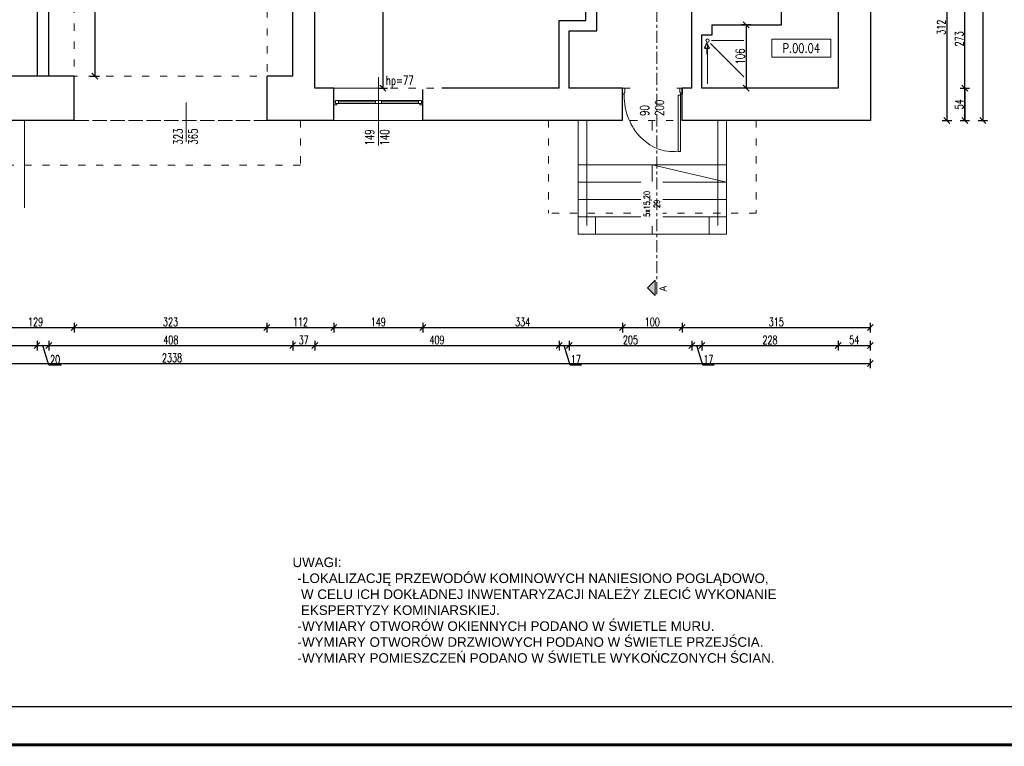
# Model space of a CAD drawing. Header units: inches. Extents: x 4551 to 8756, y -20806 to 359.
# Tile 21 of 35: x 5955 to 7603, y -6676 to -5461. Entities that reach past the tile are written whole.
import ezdxf

# ---------------------------------------------------------------- set-up
doc = ezdxf.new("R2010")
doc.units = ezdxf.units.IN
doc.header["$MEASUREMENT"] = 0
doc.linetypes.add('ACAD_ISO03W100', pattern=[30, 12, -18])
doc.linetypes.add('CENTER', pattern=[7, 4, -1, 1, -1])
doc.layers.add('0_RID_NIEDRUKOWALNA', color=7, linetype='ACAD_ISO03W100', lineweight=0, plot=False)
for name, color, linetype, lineweight in [('0_RID_STOLARKA', 7, 'Continuous', 5), ('0_RID_WIDOK', 252, 'Continuous', 5), ('0_RID_WYMIAR', 117, 'Continuous', 5), ('0_RID_WYP SANIT', 146, 'Continuous', 5), ('A-AREA-IDEN', 202, 'Continuous', 9), ('A_opisy-stolarka', 7, 'Continuous', 9), ('K-MUR', 1, 'Continuous', 30), ('K-WYMIARY', 150, 'Continuous', 5)]:
    doc.layers.add(name, color=color, linetype=linetype, lineweight=lineweight)
doc.styles.add('1 100 MAŁE', font='romans.shx', dxfattribs={"width": 0.8, "height": 16})
doc.styles.add('RomanS', font='romans.shx', dxfattribs={"width": 0.8})
doc.styles.get("Standard").update_dxf_attribs({"font": 'arial.ttf'})
doc.styles.add('standard_1', font='romans.shx', dxfattribs={"width": 0.7})
doc.dimstyles.new('ISO-100', dxfattribs={"dimtxt": 15, "dimasz": 10, "dimexe": 8, "dimexo": 0.425, "dimgap": 2.5, "dimtad": 1, "dimdec": 1, "dimrnd": 0.5, "dimtxsty": 'standard_1', "dimblk": 'OBLIQUE', "dimcen": 10, "dimadec": 0, "dimazin": 0, "dimtfac": 1, "dimtdec": 0, "dimtmove": 0, "dimatfit": 3, "dimldrblk": 'OBLIQUE', "dimfxl": 8, "dimfxlon": 1, "dimarcsym": 0})

# ---------------------------------------------------------------- blocks, each defined once
blk = doc.blocks.new('_Oblique')
at = {"color": 0, "linetype": 'ByBlock', "lineweight": -2}
blk.add_line((-0.5, -0.5), (0.5, 0.5), dxfattribs=at)
blk = doc.blocks.new('*D62')
at = {"layer": 'Defpoints', "color": 0}
for p in [(7199.7, -5469.2), (7171.3, -5575.2), (7199.7, -5575.2)]:
    blk.add_point(p, dxfattribs=at)
at = {"layer": 'K-WYMIARY', "color": 0, "lineweight": -2}
for p, q in [((7179.3, -5469.2), (7163.3, -5469.2)), ((7171.3, -5469.2), (7171.3, -5575.2)), ((7179.3, -5575.2), (7163.3, -5575.2))]:
    blk.add_line(p, q, dxfattribs=at)
at = {"layer": 'K-WYMIARY', "color": 0, "lineweight": -2, "xscale": 10, "yscale": 10, "zscale": 10}
for p, rotation in [((7171.3, -5469.2), 90), ((7171.3, -5575.2), 270)]:
    blk.add_blockref('_Oblique', p, dxfattribs=dict(at, rotation=rotation))
at = {"layer": 'K-WYMIARY', "color": 0, "insert": (7161.3, -5522.2), "char_height": 15, "attachment_point": 5, "rotation": 90, "style": 'standard_1'}
blk.add_mtext('106', dxfattribs=at)
blk = doc.blocks.new('*D180')
at = {"layer": 'Defpoints', "color": 0}
for p in [(5522.1, -5555.2), (5984.1, -5555.2), (5984.1, -6005.7)]:
    blk.add_point(p, dxfattribs=at)
at = {"layer": 'K-WYMIARY', "color": 0, "lineweight": -2}
for p, q in [((5522.1, -5997.7), (5522.1, -6013.7)), ((5984.1, -5997.7), (5984.1, -6013.7)), ((5522.1, -6005.7), (5984.1, -6005.7))]:
    blk.add_line(p, q, dxfattribs=at)
at = {"layer": 'K-WYMIARY', "color": 0, "lineweight": -2, "xscale": 10, "yscale": 10, "zscale": 10, "rotation": 180}
blk.add_blockref('_Oblique', (5522.1, -6005.7), dxfattribs=at)
at = {"layer": 'K-WYMIARY', "color": 0, "lineweight": -2, "xscale": 10, "yscale": 10, "zscale": 10}
blk.add_blockref('_Oblique', (5984.1, -6005.7), dxfattribs=at)
at = {"layer": 'K-WYMIARY', "color": 0, "insert": (5753.1, -5996.2), "char_height": 14, "attachment_point": 5, "style": 'standard_1'}
blk.add_mtext('462', dxfattribs=at)
blk = doc.blocks.new('*D181')
at = {"layer": 'Defpoints', "color": 0}
for p in [(6412.1, -5555.2), (6449.1, -5575.2), (6449.1, -6005.7)]:
    blk.add_point(p, dxfattribs=at)
at = {"layer": 'K-WYMIARY', "color": 0, "lineweight": -2}
for p, q in [((6412.1, -5997.7), (6412.1, -6013.7)), ((6449.1, -5997.7), (6449.1, -6013.7)), ((6412.1, -6005.7), (6449.1, -6005.7))]:
    blk.add_line(p, q, dxfattribs=at)
at = {"layer": 'K-WYMIARY', "color": 0, "lineweight": -2, "xscale": 10, "yscale": 10, "zscale": 10, "rotation": 180}
blk.add_blockref('_Oblique', (6412.1, -6005.7), dxfattribs=at)
at = {"layer": 'K-WYMIARY', "color": 0, "lineweight": -2, "xscale": 10, "yscale": 10, "zscale": 10}
blk.add_blockref('_Oblique', (6449.1, -6005.7), dxfattribs=at)
at = {"layer": 'K-WYMIARY', "color": 0, "insert": (6430.6, -5996.2), "char_height": 14, "attachment_point": 5, "style": 'standard_1'}
blk.add_mtext('37', dxfattribs=at)
blk = doc.blocks.new('*D182')
at = {"layer": 'Defpoints', "color": 0}
for p in [(6449.1, -5575.2), (6858.1, -5575.2), (6858.1, -6005.7)]:
    blk.add_point(p, dxfattribs=at)
at = {"layer": 'K-WYMIARY', "color": 0, "lineweight": -2}
for p, q in [((6449.1, -5997.7), (6449.1, -6013.7)), ((6858.1, -5997.7), (6858.1, -6013.7)), ((6449.1, -6005.7), (6858.1, -6005.7))]:
    blk.add_line(p, q, dxfattribs=at)
at = {"layer": 'K-WYMIARY', "color": 0, "lineweight": -2, "xscale": 10, "yscale": 10, "zscale": 10, "rotation": 180}
blk.add_blockref('_Oblique', (6449.1, -6005.7), dxfattribs=at)
at = {"layer": 'K-WYMIARY', "color": 0, "lineweight": -2, "xscale": 10, "yscale": 10, "zscale": 10}
blk.add_blockref('_Oblique', (6858.1, -6005.7), dxfattribs=at)
at = {"layer": 'K-WYMIARY', "color": 0, "insert": (6653.6, -5996.2), "char_height": 14, "attachment_point": 5, "style": 'standard_1'}
blk.add_mtext('409', dxfattribs=at)
blk = doc.blocks.new('*D183')
at = {"layer": 'Defpoints', "color": 0}
for p in [(7325.1, -5631.7), (7379.1, -5685.7), (7379.1, -6005.7)]:
    blk.add_point(p, dxfattribs=at)
at = {"layer": 'K-WYMIARY', "color": 0, "lineweight": -2}
for p, q in [((7325.1, -5997.7), (7325.1, -6013.7)), ((7379.1, -5997.7), (7379.1, -6013.7)), ((7325.1, -6005.7), (7379.1, -6005.7))]:
    blk.add_line(p, q, dxfattribs=at)
at = {"layer": 'K-WYMIARY', "color": 0, "lineweight": -2, "xscale": 10, "yscale": 10, "zscale": 10, "rotation": 180}
blk.add_blockref('_Oblique', (7325.1, -6005.7), dxfattribs=at)
at = {"layer": 'K-WYMIARY', "color": 0, "lineweight": -2, "xscale": 10, "yscale": 10, "zscale": 10}
blk.add_blockref('_Oblique', (7379.1, -6005.7), dxfattribs=at)
at = {"layer": 'K-WYMIARY', "color": 0, "insert": (7352.1, -5996.2), "char_height": 14, "attachment_point": 5, "style": 'standard_1'}
blk.add_mtext('54', dxfattribs=at)
blk = doc.blocks.new('*D184')
at = {"layer": 'Defpoints', "color": 0}
for p in [(5041.1, -5715.7), (7379.1, -5715.7), (7379.1, -6035.7)]:
    blk.add_point(p, dxfattribs=at)
at = {"layer": 'K-WYMIARY', "color": 0, "lineweight": -2}
for p, q in [((5041.1, -6027.7), (5041.1, -6043.7)), ((7379.1, -6027.7), (7379.1, -6043.7)), ((5041.1, -6035.7), (7379.1, -6035.7))]:
    blk.add_line(p, q, dxfattribs=at)
at = {"layer": 'K-WYMIARY', "color": 0, "lineweight": -2, "xscale": 10, "yscale": 10, "zscale": 10, "rotation": 180}
blk.add_blockref('_Oblique', (5041.1, -6035.7), dxfattribs=at)
at = {"layer": 'K-WYMIARY', "color": 0, "lineweight": -2, "xscale": 10, "yscale": 10, "zscale": 10}
blk.add_blockref('_Oblique', (7379.1, -6035.7), dxfattribs=at)
at = {"layer": 'K-WYMIARY', "color": 0, "insert": (6210.1, -6026.2), "char_height": 14, "attachment_point": 5, "style": 'standard_1'}
blk.add_mtext('2338', dxfattribs=at)
blk = doc.blocks.new('*D185')
at = {"layer": 'Defpoints', "color": 0}
for p in [(5984.1, -5555.2), (6004.1, -5555.2), (6004.1, -6005.7)]:
    blk.add_point(p, dxfattribs=at)
at = {"layer": 'K-WYMIARY', "color": 0, "lineweight": -2}
for p, q in [((5984.1, -5997.7), (5984.1, -6013.7)), ((6004.1, -5997.7), (6004.1, -6013.7)), ((5984.1, -6005.7), (6004.1, -6005.7)), ((6004, -6038.5), (5994.1, -6005.7)), ((6024.8, -6038.5), (6004, -6038.5))]:
    blk.add_line(p, q, dxfattribs=at)
at = {"layer": 'K-WYMIARY', "color": 0, "lineweight": -2, "xscale": 10, "yscale": 10, "zscale": 10, "rotation": 180}
blk.add_blockref('_Oblique', (5984.1, -6005.7), dxfattribs=at)
at = {"layer": 'K-WYMIARY', "color": 0, "lineweight": -2, "xscale": 10, "yscale": 10, "zscale": 10}
blk.add_blockref('_Oblique', (6004.1, -6005.7), dxfattribs=at)
at = {"layer": 'K-WYMIARY', "color": 0, "insert": (6014.4, -6029), "char_height": 14, "attachment_point": 5, "style": 'standard_1'}
blk.add_mtext('20', dxfattribs=at)
blk = doc.blocks.new('*D186')
at = {"layer": 'Defpoints', "color": 0}
for p in [(6004.1, -5555.2), (6412.1, -5555.2), (6412.1, -6005.7)]:
    blk.add_point(p, dxfattribs=at)
at = {"layer": 'K-WYMIARY', "color": 0, "lineweight": -2}
for p, q in [((6004.1, -5997.7), (6004.1, -6013.7)), ((6412.1, -5997.7), (6412.1, -6013.7)), ((6004.1, -6005.7), (6412.1, -6005.7))]:
    blk.add_line(p, q, dxfattribs=at)
at = {"layer": 'K-WYMIARY', "color": 0, "lineweight": -2, "xscale": 10, "yscale": 10, "zscale": 10, "rotation": 180}
blk.add_blockref('_Oblique', (6004.1, -6005.7), dxfattribs=at)
at = {"layer": 'K-WYMIARY', "color": 0, "lineweight": -2, "xscale": 10, "yscale": 10, "zscale": 10}
blk.add_blockref('_Oblique', (6412.1, -6005.7), dxfattribs=at)
at = {"layer": 'K-WYMIARY', "color": 0, "insert": (6208.1, -5996.2), "char_height": 14, "attachment_point": 5, "style": 'standard_1'}
blk.add_mtext('408', dxfattribs=at)
blk = doc.blocks.new('*D187')
at = {"layer": 'Defpoints', "color": 0}
for p in [(6858.1, -5575.2), (6875.1, -5575.2), (6875.1, -6005.7)]:
    blk.add_point(p, dxfattribs=at)
at = {"layer": 'K-WYMIARY', "color": 0, "lineweight": -2}
for p, q in [((6858.1, -5997.7), (6858.1, -6013.7)), ((6875.1, -5997.7), (6875.1, -6013.7)), ((6858.1, -6005.7), (6875.1, -6005.7)), ((6876.5, -6038.5), (6866.6, -6005.7)), ((6895.5, -6038.5), (6876.5, -6038.5))]:
    blk.add_line(p, q, dxfattribs=at)
at = {"layer": 'K-WYMIARY', "color": 0, "lineweight": -2, "xscale": 10, "yscale": 10, "zscale": 10, "rotation": 180}
blk.add_blockref('_Oblique', (6858.1, -6005.7), dxfattribs=at)
at = {"layer": 'K-WYMIARY', "color": 0, "lineweight": -2, "xscale": 10, "yscale": 10, "zscale": 10}
blk.add_blockref('_Oblique', (6875.1, -6005.7), dxfattribs=at)
at = {"layer": 'K-WYMIARY', "color": 0, "insert": (6886, -6029), "char_height": 14, "attachment_point": 5, "style": 'standard_1'}
blk.add_mtext('17', dxfattribs=at)
blk = doc.blocks.new('*D188')
at = {"layer": 'Defpoints', "color": 0}
for p in [(6875.1, -5575.2), (7080.1, -5575.2), (7080.1, -6005.7)]:
    blk.add_point(p, dxfattribs=at)
at = {"layer": 'K-WYMIARY', "color": 0, "lineweight": -2}
for p, q in [((6875.1, -5997.7), (6875.1, -6013.7)), ((7080.1, -5997.7), (7080.1, -6013.7)), ((6875.1, -6005.7), (7080.1, -6005.7))]:
    blk.add_line(p, q, dxfattribs=at)
at = {"layer": 'K-WYMIARY', "color": 0, "lineweight": -2, "xscale": 10, "yscale": 10, "zscale": 10, "rotation": 180}
blk.add_blockref('_Oblique', (6875.1, -6005.7), dxfattribs=at)
at = {"layer": 'K-WYMIARY', "color": 0, "lineweight": -2, "xscale": 10, "yscale": 10, "zscale": 10}
blk.add_blockref('_Oblique', (7080.1, -6005.7), dxfattribs=at)
at = {"layer": 'K-WYMIARY', "color": 0, "insert": (6977.6, -5996.2), "char_height": 14, "attachment_point": 5, "style": 'standard_1'}
blk.add_mtext('205', dxfattribs=at)
blk = doc.blocks.new('*D189')
at = {"layer": 'Defpoints', "color": 0}
for p in [(7080.1, -5575.2), (7097.1, -5575.2), (7097.1, -6005.7)]:
    blk.add_point(p, dxfattribs=at)
at = {"layer": 'K-WYMIARY', "color": 0, "lineweight": -2}
for p, q in [((7080.1, -5997.7), (7080.1, -6013.7)), ((7097.1, -5997.7), (7097.1, -6013.7)), ((7080.1, -6005.7), (7097.1, -6005.7)), ((7098.5, -6038.5), (7088.6, -6005.7)), ((7117.5, -6038.5), (7098.5, -6038.5))]:
    blk.add_line(p, q, dxfattribs=at)
at = {"layer": 'K-WYMIARY', "color": 0, "lineweight": -2, "xscale": 10, "yscale": 10, "zscale": 10, "rotation": 180}
blk.add_blockref('_Oblique', (7080.1, -6005.7), dxfattribs=at)
at = {"layer": 'K-WYMIARY', "color": 0, "lineweight": -2, "xscale": 10, "yscale": 10, "zscale": 10}
blk.add_blockref('_Oblique', (7097.1, -6005.7), dxfattribs=at)
at = {"layer": 'K-WYMIARY', "color": 0, "insert": (7108, -6029), "char_height": 14, "attachment_point": 5, "style": 'standard_1'}
blk.add_mtext('17', dxfattribs=at)
blk = doc.blocks.new('*D190')
at = {"layer": 'Defpoints', "color": 0}
for p in [(7097.1, -5575.2), (7325.1, -5575.2), (7325.1, -6005.7)]:
    blk.add_point(p, dxfattribs=at)
at = {"layer": 'K-WYMIARY', "color": 0, "lineweight": -2}
for p, q in [((7097.1, -5997.7), (7097.1, -6013.7)), ((7325.1, -5997.7), (7325.1, -6013.7)), ((7097.1, -6005.7), (7325.1, -6005.7))]:
    blk.add_line(p, q, dxfattribs=at)
at = {"layer": 'K-WYMIARY', "color": 0, "lineweight": -2, "xscale": 10, "yscale": 10, "zscale": 10, "rotation": 180}
blk.add_blockref('_Oblique', (7097.1, -6005.7), dxfattribs=at)
at = {"layer": 'K-WYMIARY', "color": 0, "lineweight": -2, "xscale": 10, "yscale": 10, "zscale": 10}
blk.add_blockref('_Oblique', (7325.1, -6005.7), dxfattribs=at)
at = {"layer": 'K-WYMIARY', "color": 0, "insert": (7211.1, -5996.2), "char_height": 14, "attachment_point": 5, "style": 'standard_1'}
blk.add_mtext('228', dxfattribs=at)
blk = doc.blocks.new('*D193')
at = {"layer": 'Defpoints', "color": 0}
for p in [(5917.1, -5591.4), (6046.1, -5598), (6046.1, -5975.7)]:
    blk.add_point(p, dxfattribs=at)
at = {"layer": 'K-WYMIARY', "color": 0, "lineweight": -2}
for p, q in [((5917.1, -5967.7), (5917.1, -5983.7)), ((5917.1, -5975.7), (6046.1, -5975.7)), ((6046.1, -5967.7), (6046.1, -5983.7))]:
    blk.add_line(p, q, dxfattribs=at)
at = {"layer": 'K-WYMIARY', "color": 0, "lineweight": -2, "xscale": 10, "yscale": 10, "zscale": 10, "rotation": 180}
blk.add_blockref('_Oblique', (5917.1, -5975.7), dxfattribs=at)
at = {"layer": 'K-WYMIARY', "color": 0, "lineweight": -2, "xscale": 10, "yscale": 10, "zscale": 10}
blk.add_blockref('_Oblique', (6046.1, -5975.7), dxfattribs=at)
at = {"layer": 'K-WYMIARY', "color": 0, "insert": (5981.6, -5966.2), "char_height": 14, "attachment_point": 5, "style": 'standard_1'}
blk.add_mtext('129', dxfattribs=at)
blk = doc.blocks.new('*D194')
at = {"layer": 'Defpoints', "color": 0}
for p in [(6046.1, -5598), (6369.1, -5601.3), (6369.1, -5975.7)]:
    blk.add_point(p, dxfattribs=at)
at = {"layer": 'K-WYMIARY', "color": 0, "lineweight": -2}
for p, q in [((6046.1, -5967.7), (6046.1, -5983.7)), ((6046.1, -5975.7), (6369.1, -5975.7)), ((6369.1, -5967.7), (6369.1, -5983.7))]:
    blk.add_line(p, q, dxfattribs=at)
at = {"layer": 'K-WYMIARY', "color": 0, "lineweight": -2, "xscale": 10, "yscale": 10, "zscale": 10, "rotation": 180}
blk.add_blockref('_Oblique', (6046.1, -5975.7), dxfattribs=at)
at = {"layer": 'K-WYMIARY', "color": 0, "lineweight": -2, "xscale": 10, "yscale": 10, "zscale": 10}
blk.add_blockref('_Oblique', (6369.1, -5975.7), dxfattribs=at)
at = {"layer": 'K-WYMIARY', "color": 0, "insert": (6207.6, -5966.2), "char_height": 14, "attachment_point": 5, "style": 'standard_1'}
blk.add_mtext('323', dxfattribs=at)
blk = doc.blocks.new('*D195')
at = {"layer": 'Defpoints', "color": 0}
for p in [(6369.1, -5601.3), (6481.1, -5629.2), (6481.1, -5975.7)]:
    blk.add_point(p, dxfattribs=at)
at = {"layer": 'K-WYMIARY', "color": 0, "lineweight": -2}
for p, q in [((6369.1, -5967.7), (6369.1, -5983.7)), ((6369.1, -5975.7), (6481.1, -5975.7)), ((6481.1, -5967.7), (6481.1, -5983.7))]:
    blk.add_line(p, q, dxfattribs=at)
at = {"layer": 'K-WYMIARY', "color": 0, "lineweight": -2, "xscale": 10, "yscale": 10, "zscale": 10, "rotation": 180}
blk.add_blockref('_Oblique', (6369.1, -5975.7), dxfattribs=at)
at = {"layer": 'K-WYMIARY', "color": 0, "lineweight": -2, "xscale": 10, "yscale": 10, "zscale": 10}
blk.add_blockref('_Oblique', (6481.1, -5975.7), dxfattribs=at)
at = {"layer": 'K-WYMIARY', "color": 0, "insert": (6425.1, -5966.2), "char_height": 14, "attachment_point": 5, "style": 'standard_1'}
blk.add_mtext('112', dxfattribs=at)
blk = doc.blocks.new('*D196')
at = {"layer": 'Defpoints', "color": 0}
for p in [(6481.1, -5629.2), (6630.1, -5629.2), (6630.1, -5975.7)]:
    blk.add_point(p, dxfattribs=at)
at = {"layer": 'K-WYMIARY', "color": 0, "lineweight": -2}
for p, q in [((6481.1, -5967.7), (6481.1, -5983.7)), ((6481.1, -5975.7), (6630.1, -5975.7)), ((6630.1, -5967.7), (6630.1, -5983.7))]:
    blk.add_line(p, q, dxfattribs=at)
at = {"layer": 'K-WYMIARY', "color": 0, "lineweight": -2, "xscale": 10, "yscale": 10, "zscale": 10, "rotation": 180}
blk.add_blockref('_Oblique', (6481.1, -5975.7), dxfattribs=at)
at = {"layer": 'K-WYMIARY', "color": 0, "lineweight": -2, "xscale": 10, "yscale": 10, "zscale": 10}
blk.add_blockref('_Oblique', (6630.1, -5975.7), dxfattribs=at)
at = {"layer": 'K-WYMIARY', "color": 0, "insert": (6555.6, -5966.2), "char_height": 14, "attachment_point": 5, "style": 'standard_1'}
blk.add_mtext('149', dxfattribs=at)
blk = doc.blocks.new('*D197')
at = {"layer": 'Defpoints', "color": 0}
for p in [(6630.1, -5629.2), (6964.1, -5629.2), (6964.1, -5975.7)]:
    blk.add_point(p, dxfattribs=at)
at = {"layer": 'K-WYMIARY', "color": 0, "lineweight": -2}
for p, q in [((6630.1, -5967.7), (6630.1, -5983.7)), ((6630.1, -5975.7), (6964.1, -5975.7)), ((6964.1, -5967.7), (6964.1, -5983.7))]:
    blk.add_line(p, q, dxfattribs=at)
at = {"layer": 'K-WYMIARY', "color": 0, "lineweight": -2, "xscale": 10, "yscale": 10, "zscale": 10, "rotation": 180}
blk.add_blockref('_Oblique', (6630.1, -5975.7), dxfattribs=at)
at = {"layer": 'K-WYMIARY', "color": 0, "lineweight": -2, "xscale": 10, "yscale": 10, "zscale": 10}
blk.add_blockref('_Oblique', (6964.1, -5975.7), dxfattribs=at)
at = {"layer": 'K-WYMIARY', "color": 0, "insert": (6797.1, -5966.2), "char_height": 14, "attachment_point": 5, "style": 'standard_1'}
blk.add_mtext('334', dxfattribs=at)
blk = doc.blocks.new('*D198')
at = {"layer": 'Defpoints', "color": 0}
for p in [(6964.1, -5629.2), (7064.1, -5629.2), (7064.1, -5975.7)]:
    blk.add_point(p, dxfattribs=at)
at = {"layer": 'K-WYMIARY', "color": 0, "lineweight": -2}
for p, q in [((6964.1, -5967.7), (6964.1, -5983.7)), ((6964.1, -5975.7), (7064.1, -5975.7)), ((7064.1, -5967.7), (7064.1, -5983.7))]:
    blk.add_line(p, q, dxfattribs=at)
at = {"layer": 'K-WYMIARY', "color": 0, "lineweight": -2, "xscale": 10, "yscale": 10, "zscale": 10, "rotation": 180}
blk.add_blockref('_Oblique', (6964.1, -5975.7), dxfattribs=at)
at = {"layer": 'K-WYMIARY', "color": 0, "lineweight": -2, "xscale": 10, "yscale": 10, "zscale": 10}
blk.add_blockref('_Oblique', (7064.1, -5975.7), dxfattribs=at)
at = {"layer": 'K-WYMIARY', "color": 0, "insert": (7014.1, -5966.2), "char_height": 14, "attachment_point": 5, "style": 'standard_1'}
blk.add_mtext('100', dxfattribs=at)
blk = doc.blocks.new('*D199')
at = {"layer": 'Defpoints', "color": 0}
for p in [(7064.1, -5629.2), (7379.1, -5629.2), (7379.1, -5975.7)]:
    blk.add_point(p, dxfattribs=at)
at = {"layer": 'K-WYMIARY', "color": 0, "lineweight": -2}
for p, q in [((7064.1, -5967.7), (7064.1, -5983.7)), ((7064.1, -5975.7), (7379.1, -5975.7)), ((7379.1, -5967.7), (7379.1, -5983.7))]:
    blk.add_line(p, q, dxfattribs=at)
at = {"layer": 'K-WYMIARY', "color": 0, "lineweight": -2, "xscale": 10, "yscale": 10, "zscale": 10, "rotation": 180}
blk.add_blockref('_Oblique', (7064.1, -5975.7), dxfattribs=at)
at = {"layer": 'K-WYMIARY', "color": 0, "lineweight": -2, "xscale": 10, "yscale": 10, "zscale": 10}
blk.add_blockref('_Oblique', (7379.1, -5975.7), dxfattribs=at)
at = {"layer": 'K-WYMIARY', "color": 0, "insert": (7221.6, -5966.2), "char_height": 14, "attachment_point": 5, "style": 'standard_1'}
blk.add_mtext('315', dxfattribs=at)
blk = doc.blocks.new('*D200')
at = {"layer": 'Defpoints', "color": 0}
for p in [(7163.4, -5575.2), (7217.4, -5629.2), (7537.4, -5629.2)]:
    blk.add_point(p, dxfattribs=at)
at = {"layer": 'K-WYMIARY', "color": 0, "lineweight": -2}
for p, q in [((7529.4, -5575.2), (7545.4, -5575.2)), ((7537.4, -5575.2), (7537.4, -5629.2)), ((7529.4, -5629.2), (7545.4, -5629.2))]:
    blk.add_line(p, q, dxfattribs=at)
at = {"layer": 'K-WYMIARY', "color": 0, "lineweight": -2, "xscale": 10, "yscale": 10, "zscale": 10}
for p, rotation in [((7537.4, -5575.2), 90), ((7537.4, -5629.2), 270)]:
    blk.add_blockref('_Oblique', p, dxfattribs=dict(at, rotation=rotation))
at = {"layer": 'K-WYMIARY', "color": 0, "insert": (7527.9, -5602.2), "char_height": 14, "attachment_point": 5, "rotation": 90, "style": 'standard_1'}
blk.add_mtext('54', dxfattribs=at)
blk = doc.blocks.new('*D201')
at = {"layer": 'Defpoints', "color": 0}
for p in [(7379.1, -4462.2), (7247.4, -5629.2), (7567.4, -5629.2)]:
    blk.add_point(p, dxfattribs=at)
at = {"layer": 'K-WYMIARY', "color": 0, "lineweight": -2}
for p, q in [((7559.4, -4462.2), (7575.4, -4462.2)), ((7567.4, -4462.2), (7567.4, -5629.2)), ((7559.4, -5629.2), (7575.4, -5629.2))]:
    blk.add_line(p, q, dxfattribs=at)
at = {"layer": 'K-WYMIARY', "color": 0, "lineweight": -2, "xscale": 10, "yscale": 10, "zscale": 10}
for p, rotation in [((7567.4, -4462.2), 90), ((7567.4, -5629.2), 270)]:
    blk.add_blockref('_Oblique', p, dxfattribs=dict(at, rotation=rotation))
at = {"layer": 'K-WYMIARY', "color": 0, "insert": (7557.9, -5045.7), "char_height": 14, "attachment_point": 5, "rotation": 90, "style": 'standard_1'}
blk.add_mtext('1167', dxfattribs=at)
blk = doc.blocks.new('*D202')
at = {"layer": 'Defpoints', "color": 0}
for p in [(7325.1, -5317.2), (7160.8, -5629.2), (7507.4, -5629.2)]:
    blk.add_point(p, dxfattribs=at)
at = {"layer": 'K-WYMIARY', "color": 0, "lineweight": -2}
for p, q in [((7499.4, -5317.2), (7515.4, -5317.2)), ((7507.4, -5317.2), (7507.4, -5629.2)), ((7499.4, -5629.2), (7515.4, -5629.2))]:
    blk.add_line(p, q, dxfattribs=at)
at = {"layer": 'K-WYMIARY', "color": 0, "lineweight": -2, "xscale": 10, "yscale": 10, "zscale": 10}
for p, rotation in [((7507.4, -5317.2), 90), ((7507.4, -5629.2), 270)]:
    blk.add_blockref('_Oblique', p, dxfattribs=dict(at, rotation=rotation))
at = {"layer": 'K-WYMIARY', "color": 0, "insert": (7497.9, -5473.2), "char_height": 14, "attachment_point": 5, "rotation": 90, "style": 'standard_1'}
blk.add_mtext('312', dxfattribs=at)
blk = doc.blocks.new('*D211')
at = {"layer": 'Defpoints', "color": 0}
for p in [(7325.1, -5356.2), (7537.4, -5356.2), (7217.4, -5629.2)]:
    blk.add_point(p, dxfattribs=at)
at = {"layer": 'K-WYMIARY', "color": 0, "lineweight": -2}
for p, q in [((7529.4, -5356.2), (7545.4, -5356.2)), ((7537.4, -5629.2), (7537.4, -5356.2)), ((7529.4, -5629.2), (7545.4, -5629.2))]:
    blk.add_line(p, q, dxfattribs=at)
at = {"layer": 'K-WYMIARY', "color": 0, "lineweight": -2, "xscale": 10, "yscale": 10, "zscale": 10}
for p, rotation in [((7537.4, -5356.2), 90), ((7537.4, -5629.2), 270)]:
    blk.add_blockref('_Oblique', p, dxfattribs=dict(at, rotation=rotation))
at = {"layer": 'K-WYMIARY', "color": 0, "insert": (7527.9, -5492.7), "char_height": 14, "attachment_point": 5, "rotation": 90, "style": 'standard_1'}
blk.add_mtext('273', dxfattribs=at)
blk = doc.blocks.new('*D304')
at = {"layer": 'Defpoints', "color": 0}
for p in [(6025.1, -5068.2), (6046.1, -5555.2), (6081, -5555.2)]:
    blk.add_point(p, dxfattribs=at)
at = {"layer": 'K-WYMIARY', "color": 0, "lineweight": -2}
for p, q in [((6073, -5068.2), (6089, -5068.2)), ((6081, -5068.2), (6081, -5555.2)), ((6073, -5555.2), (6089, -5555.2))]:
    blk.add_line(p, q, dxfattribs=at)
at = {"layer": 'K-WYMIARY', "color": 0, "lineweight": -2, "xscale": 10, "yscale": 10, "zscale": 10}
for p, rotation in [((6081, -5068.2), 90), ((6081, -5555.2), 270)]:
    blk.add_blockref('_Oblique', p, dxfattribs=dict(at, rotation=rotation))
at = {"layer": 'K-WYMIARY', "color": 0, "insert": (6071, -5311.7), "char_height": 15, "attachment_point": 5, "rotation": 90, "style": 'standard_1'}
blk.add_mtext('487', dxfattribs=at)
blk = doc.blocks.new('*D309')
at = {"layer": 'Defpoints', "color": 0}
for p in [(6476.1, -5223.2), (6449.1, -5575.2), (6563, -5575.2)]:
    blk.add_point(p, dxfattribs=at)
at = {"layer": 'K-WYMIARY', "color": 0, "lineweight": -2}
for p, q in [((6555, -5223.2), (6571, -5223.2)), ((6563, -5223.2), (6563, -5575.2)), ((6555, -5575.2), (6571, -5575.2))]:
    blk.add_line(p, q, dxfattribs=at)
at = {"layer": 'K-WYMIARY', "color": 0, "lineweight": -2, "xscale": 10, "yscale": 10, "zscale": 10}
for p, rotation in [((6563, -5223.2), 90), ((6563, -5575.2), 270)]:
    blk.add_blockref('_Oblique', p, dxfattribs=dict(at, rotation=rotation))
at = {"layer": 'K-WYMIARY', "color": 0, "insert": (6553, -5399.2), "char_height": 15, "attachment_point": 5, "rotation": 90, "style": 'standard_1'}
blk.add_mtext('352', dxfattribs=at)

msp = doc.modelspace()

# ---------------------------------------------------------------- hatches: boundary and pattern name
at = {"layer": '0_RID_WYMIAR'}
h = msp.add_hatch(color=3, dxfattribs=at)
h.dxf.hatch_style = 1
h.paths.add_polyline_path([(7005.82, -5909.04), (7018.78, -5922), (7018.78, -5896.08)])

# ---------------------------------------------------------------- linework, layer by layer
at = {"layer": '0_RID_NIEDRUKOWALNA'}
for points in [[(5522.13, -5555.17), (5984.13, -5555.17), (5984.13, -5068.17), (5962.13, -5068.17), (5962.13, -5016.17), (5983.13, -5016.17), (5983.13, -4821.17), (6412.13, -4821.17), (6412.13, -4520.17), (5969.13, -4520.17), (5969.13, -4530.17), (5907.13, -4530.17), (5907.13, -4520.17), (5590.13, -4520.17), (5590.13, -4530.17), (5560.13, -4530.17), (5560.13, -5068.17), (5522.13, -5068.17), (5522.13, -5555.17)], [(6875.13, -5575.17), (7080.13, -5575.17), (7080.13, -5223.17), (6921.13, -5223.17), (6921.13, -5479.17), (6875.13, -5479.17), (6875.13, -5575.17)], [(7230.13, -5310.17), (7110.13, -5310.17), (7110.13, -5296.17), (7097.13, -5296.17), (7097.13, -5223.17), (7325.13, -5223.17), (7325.13, -5335.17), (7310.13, -5335.17), (7310.13, -5356.17), (7325.13, -5356.17), (7325.13, -5575.17), (7097.13, -5575.17), (7097.13, -5486.17), (7114.13, -5486.17), (7114.13, -5469.17), (7230.13, -5469.17), (7230.13, -5310.17)]]:
    msp.add_lwpolyline(points, dxfattribs=at)
msp.add_lwpolyline([(6004.13, -4834.17), (6412.13, -4834.17), (6412.13, -5555.17), (6004.13, -5555.17)], close=True, dxfattribs=at)
at = {"layer": '0_RID_STOLARKA'}
for p, q in [((7014.13, -5551.83), (7014.13, -5645.81)), ((6481.13, -5598.17), (6483.63, -5598.17)), ((6481.13, -5603.17), (6481.13, -5598.17)), ((6486.13, -5603.17), (6481.13, -5603.17)), ((6483.63, -5595.67), (6488.63, -5595.67)), ((6483.63, -5600.67), (6483.63, -5595.67)), ((6483.63, -5598.17), (6483.63, -5600.67)), ((6483.63, -5600.67), (6486.13, -5600.67)), ((6488.63, -5600.67), (6483.63, -5600.67)), ((6486.13, -5600.67), (6486.13, -5603.17)), ((6488.63, -5595.67), (6622.63, -5595.67)), ((6488.63, -5595.67), (6622.63, -5595.67)), ((6488.63, -5595.67), (6488.63, -5600.67)), ((6488.63, -5598.17), (6550.63, -5598.17)), ((6488.63, -5600.67), (6622.63, -5600.67)), ((6555.63, -5595.67), (6550.63, -5595.67)), ((6550.63, -5595.67), (6550.63, -5600.67)), ((6550.63, -5600.67), (6555.63, -5600.67)), ((6555.63, -5600.67), (6553.13, -5600.67)), ((6560.63, -5595.67), (6555.63, -5595.67)), ((6555.63, -5595.67), (6555.63, -5600.67)), ((6555.63, -5600.67), (6555.63, -5595.67)), ((6555.63, -5600.67), (6560.63, -5600.67)), ((6560.63, -5600.67), (6558.13, -5600.67)), ((6560.63, -5600.67), (6560.63, -5595.67)), ((6560.63, -5598.17), (6622.63, -5598.17)), ((6627.63, -5595.67), (6622.63, -5595.67)), ((6622.63, -5595.67), (6622.63, -5600.67)), ((6622.63, -5600.67), (6627.63, -5600.67)), ((6627.63, -5600.67), (6625.13, -5600.67)), ((6625.13, -5600.67), (6625.13, -5603.17)), ((6625.13, -5603.17), (6630.13, -5603.17)), ((6627.63, -5600.67), (6627.63, -5595.67)), ((6630.13, -5598.17), (6627.63, -5598.17)), ((6627.63, -5598.17), (6627.63, -5600.67)), ((6630.13, -5603.17), (6630.13, -5598.17))]:
    msp.add_line(p, q, dxfattribs=at)
at = {"layer": '0_RID_STOLARKA', "color": 7}
for p, q in [((6964.13, -5575.17), (6968.13, -5575.17)), ((6964.13, -5585.17), (6964.13, -5575.17)), ((6966.93, -5585.17), (6964.13, -5585.17)), ((6968.13, -5582.67), (6966.93, -5582.67)), ((6966.93, -5582.67), (6966.93, -5586.67)), ((6968.13, -5575.17), (6968.13, -5582.67)), ((7057.33, -5681.07), (7057.33, -5586.67)), ((7057.33, -5586.67), (7061.33, -5586.67)), ((7060.13, -5582.67), (7060.13, -5575.17)), ((7060.13, -5575.17), (7064.13, -5575.17)), ((7061.33, -5582.67), (7060.13, -5582.67)), ((7061.33, -5586.67), (7061.33, -5582.67)), ((7064.13, -5585.17), (7061.33, -5585.17)), ((7061.33, -5586.67), (7061.33, -5681.07)), ((7064.13, -5575.17), (7064.13, -5585.17)), ((7064.13, -5585.17), (7064.13, -5575.17)), ((7064.13, -5585.17), (7064.13, -5576.67)), ((7061.33, -5681.07), (7057.33, -5681.07))]:
    msp.add_line(p, q, dxfattribs=at)
at = {"layer": '0_RID_STOLARKA', "color": 7, "extrusion": (0, 0, -1)}
msp.add_ellipse((7049.33, -5586.67), major_axis=(0, -94.74), ratio=0.8697637, start_param=6.1380597, end_param=7.8539817, dxfattribs=at)
at = {"layer": '0_RID_WIDOK'}
for p, q in [((5963.13, -5629.17), (5963.13, -5775.29)), ((6890.13, -5629.17), (6890.13, -5819.17)), ((6904.63, -5804.67), (6904.63, -5629.17)), ((7123.63, -5804.67), (7123.63, -5629.17)), ((7138.13, -5629.17), (7138.13, -5819.17)), ((6919.13, -5790.17), (6919.13, -5819.17)), ((7109.13, -5790.17), (7109.13, -5819.17))]:
    msp.add_line(p, q, dxfattribs=at)
at = {"layer": '0_RID_WIDOK', "linetype": 'ACAD_ISO03W100'}
for p, q in [((6425.13, -5629.17), (6425.13, -5704.17)), ((6840.13, -5629.17), (6840.13, -5784.17)), ((7188.13, -5629.17), (7188.13, -5784.17))]:
    msp.add_line(p, q, dxfattribs=at)
at = {"layer": '0_RID_WIDOK', "color": 6, "lineweight": 30}
msp.add_lwpolyline([(7105.63, -5508.16), (7109.63, -5508.16), (7105.63, -5499.28), (7101.63, -5508.16), (7105.63, -5508.16), (7105.63, -5518.55)], dxfattribs=at)
at = {"layer": '0_RID_WIDOK', "linetype": 'ACAD_ISO03W100'}
for points in [[(6425.13, -5704.17), (5090.63, -5704.17)], [(7188.13, -5784.17), (6840.13, -5784.17)]]:
    msp.add_lwpolyline(points, dxfattribs=at)
at = {"layer": '0_RID_WIDOK'}
for points in [[(7138.13, -5703.17), (6890.13, -5703.17)], [(7014.13, -5819.17), (7014.13, -5703.17), (7138.13, -5732.17)], [(7138.13, -5732.17), (6890.13, -5732.17)], [(7138.13, -5761.17), (6890.13, -5761.17)], [(7138.13, -5790.17), (6890.13, -5790.17)], [(7138.13, -5819.17), (6890.13, -5819.17)]]:
    msp.add_lwpolyline(points, dxfattribs=at)
at = {"layer": '0_RID_WYMIAR', "color": 3}
for p, q in [((7018.78, -5896.08), (7005.82, -5909.04)), ((7018.78, -5896.08), (7018.78, -5922)), ((7018.78, -5922), (7005.82, -5909.04))]:
    msp.add_line(p, q, dxfattribs=at)
at = {"layer": '0_RID_WYP SANIT'}
for p, q in [((7106.56, -5567.7), (7106.56, -5502.26)), ((7167.31, -5556.26), (7111.33, -5500.28)), ((7113.31, -5495.51), (7167.31, -5495.51))]:
    msp.add_line(p, q, dxfattribs=at)
at = {"layer": '0_RID_WYP SANIT', "color": 7}
msp.add_lwpolyline([(7054.11, -5591.01), (7054.11, -5591.01)], close=True, dxfattribs=at)
at = {"layer": '0_RID_WYP SANIT'}
msp.add_circle((7106.68, -5495.51), 2.7, dxfattribs=at)
at = {"layer": 'A_opisy-stolarka'}
msp.add_line((6555.63, -5556.54), (6555.63, -5671.01), dxfattribs=at)
at = {"layer": 'K-MUR'}
for p, q in [((5984.13, -5068.17), (5984.13, -5555.17)), ((6004.13, -5555.17), (6004.13, -5068.17)), ((6412.13, -5555.17), (6412.13, -5165.17)), ((6903.13, -5462.17), (6903.13, -5223.17)), ((6921.13, -5479.17), (6921.13, -5223.17)), ((7080.13, -5575.17), (7080.13, -5223.17)), ((6449.13, -5575.17), (6449.13, -5348.17)), ((7230.13, -5469.17), (7230.13, -5428.17)), ((7114.13, -5486.17), (7114.13, -5469.17)), ((7114.13, -5469.17), (7230.13, -5469.17)), ((7097.13, -5575.17), (7097.13, -5486.17)), ((7097.13, -5575.17), (7097.13, -5486.17)), ((7097.13, -5486.17), (7114.13, -5486.17)), ((6046.13, -5629.17), (6046.13, -5555.17)), ((6369.13, -5629.17), (6369.13, -5555.17)), ((6481.13, -5629.17), (6481.13, -5575.17)), ((6630.13, -5629.17), (6630.13, -5575.17)), ((6964.13, -5629.17), (6964.13, -5575.17)), ((7064.13, -5629.17), (7064.13, -5575.17))]:
    msp.add_line(p, q, dxfattribs=at)
at = {"layer": 'K-MUR', "color": 7}
msp.add_line((7064.13, -5575.17), (7064.13, -5585.17), dxfattribs=at)
at = {"layer": 'K-MUR'}
for points in [[(7379.13, -5317.17), (7379.13, -5600.17), (7379.13, -5629.17), (7064.13, -5629.17)], [(7325.13, -5356.17), (7325.13, -5575.17), (7097.13, -5575.17)], [(6858.13, -5575.17), (6858.13, -5462.17), (6903.13, -5462.17)], [(6875.13, -5575.17), (6875.13, -5479.17), (6921.13, -5479.17)], [(6046.13, -5555.17), (5917.13, -5555.17)], [(6412.13, -5555.17), (6369.13, -5555.17)], [(6481.13, -5575.17), (6449.13, -5575.17)], [(6858.13, -5575.17), (6630.13, -5575.17)], [(6964.13, -5575.17), (6875.13, -5575.17)], [(7080.13, -5575.17), (7064.13, -5575.17)], [(6046.13, -5629.17), (5917.13, -5629.17)], [(6481.13, -5629.17), (6369.13, -5629.17)], [(6964.13, -5629.17), (6630.13, -5629.17)]]:
    msp.add_lwpolyline(points, dxfattribs=at)
at = {"layer": 'K-MUR', "color": 7, "lineweight": 9}
msp.add_lwpolyline([(6481.13, -5629.17), (6630.13, -5629.17), (6630.13, -5575.17), (6481.13, -5575.17)], close=True, dxfattribs=at)

# ---------------------------------------------------------------- texts
at = {"transparency": 33554687, "insert": (6411.82, -6360.23), "char_height": 16, "attachment_point": 1}
msp.add_mtext_dynamic_manual_height_columns('UWAGI:\\P\\pxi-0.5,l1,t1,2;-^ILOKALIZACJĘ PRZEWODÓW KOMINOWYCH NANIESIONO POGLĄDOWO, \\P W CELU ICH DOKŁADNEJ INWENTARYZACJI NALEŻY ZLECIĆ WYKONANIE \\P EKSPERTYZY KOMINIARSKIEJ. \\P-^IWYMIARY OTWORÓW OKIENNYCH PODANO W ŚWIETLE MURU.\\P{\\fArial|b0|i0|c0|p34;-^IWYMIARY OTWORÓW DRZWIOWYCH PODANO W ŚWIETLE PRZEJŚCIA.}\\P-^IWYMIARY POMIESZCZEŃ PODANO W ŚWIETLE WYKOŃCZONYCH ŚCIAN.', width=968.2943, gutter_width=11.31, heights=[1609.96], dxfattribs=at)
at = {"layer": '0_RID_WYMIAR', "color": 3, "insert": (7037.92, -5915), "char_height": 12, "width": 66.6832, "attachment_point": 7, "rotation": 90, "style": 'standard_1'}
msp.add_mtext('{\\W1;A}', dxfattribs=at)
at = {"layer": 'A-AREA-IDEN', "lineweight": 18, "insert": (7263.47, -5508.24), "char_height": 15.12, "width": 83.9119, "attachment_point": 5, "line_spacing_factor": 0.964689, "style": 'RomanS', "bg_fill": 16}
msp.add_mtext('P.00.04', dxfattribs=at)
at = {"layer": 'A_opisy-stolarka', "insert": (6533.42, -5644.11), "char_height": 15, "width": 86.1308, "attachment_point": 3, "rotation": 90, "style": 'standard_1'}
msp.add_mtext('{\\Fromans.shx|c1;149\\P140}', dxfattribs=at)

# ---------------------------------------------------------------- dimensions: what is measured, and where the dimension line sits
at = {"layer": 'K-WYMIARY'}
for base, p1, p2, angle, override, picture, middle in [((7567.38, -5629.17), (7379.13, -4462.17), (7247.36, -5629.17), 270, {"dimtxt": 14, "dimblk": 'Oblique', "dimtmove": 1}, '*D201', (7557.88, -5045.67)), ((6081, -5555.17), (6025.13, -5068.17), (6046.13, -5555.17), 270, {"dimtmove": 1}, '*D304', (6071, -5311.67)), ((7507.38, -5629.17), (7325.13, -5317.17), (7160.81, -5629.17), 270, {"dimtxt": 14, "dimtmove": 1}, '*D202', (7497.88, -5473.17)), ((7537.38, -5356.17), (7217.36, -5629.17), (7325.13, -5356.17), 270, {"dimtxt": 14, "dimtmove": 1}, '*D211', (7527.88, -5492.67)), ((7171.32, -5575.17), (7199.69, -5469.17), (7199.69, -5575.17), 90, {"dimblk": 'Oblique', "dimtmove": 1}, '*D62', (7161.32, -5522.17)), ((7537.38, -5629.17), (7163.36, -5575.17), (7217.36, -5629.17), 270, {"dimtxt": 14, "dimtmove": 1}, '*D200', (7527.88, -5602.17))]:
    dim = msp.add_linear_dim(base=base, p1=p1, p2=p2, angle=angle, dimstyle='ISO-100', override=override, dxfattribs=at)
    dim.commit()
    dim.dimension.update_dxf_attribs({"geometry": picture, "text_midpoint": middle})
for base, p1, p2, override, picture, middle in [((5984.13, -6005.74), (5522.13, -5555.17), (5984.13, -5555.17), {"dimtxt": 14, "dimtmove": 1}, '*D180', (5753.13, -5996.24)), ((6004.13, -6005.74), (5984.13, -5555.17), (6004.13, -5555.17), {"dimtxt": 14, "dimtmove": 1}, '*D185', (6006.46, -6028.99)), ((6449.13, -6005.74), (6412.13, -5555.17), (6449.13, -5575.17), {"dimtxt": 14, "dimtmove": 1}, '*D181', (6430.63, -5996.24)), ((6875.13, -6005.74), (6858.13, -5575.17), (6875.13, -5575.17), {"dimtxt": 14, "dimtmove": 1}, '*D187', (6878.96, -6028.99)), ((7080.13, -6005.74), (6875.13, -5575.17), (7080.13, -5575.17), {"dimtxt": 14, "dimtmove": 1}, '*D188', (6977.63, -5996.24)), ((7097.13, -6005.74), (7080.13, -5575.17), (7097.13, -5575.17), {"dimtxt": 14, "dimtmove": 1}, '*D189', (7100.96, -6028.99)), ((7325.13, -6005.74), (7097.13, -5575.17), (7325.13, -5575.17), {"dimtxt": 14, "dimtmove": 1}, '*D190', (7211.13, -5996.24)), ((6046.13, -5975.74), (5917.13, -5591.4), (6046.13, -5598.02), {"dimtxt": 14, "dimtmove": 1}, '*D193', (5981.63, -5966.24)), ((6481.13, -5975.74), (6369.13, -5601.33), (6481.13, -5629.17), {"dimtxt": 14, "dimtmove": 1}, '*D195', (6425.13, -5966.24)), ((6630.13, -5975.74), (6481.13, -5629.17), (6630.13, -5629.17), {"dimtxt": 14, "dimtmove": 1}, '*D196', (6555.63, -5966.24)), ((6964.13, -5975.74), (6630.13, -5629.17), (6964.13, -5629.17), {"dimtxt": 14, "dimtmove": 1}, '*D197', (6797.13, -5966.24)), ((7064.13, -5975.74), (6964.13, -5629.17), (7064.13, -5629.17), {"dimtxt": 14, "dimtmove": 1}, '*D198', (7014.13, -5966.24)), ((7379.13, -5975.74), (7064.13, -5629.17), (7379.13, -5629.17), {"dimtxt": 14, "dimtmove": 1}, '*D199', (7221.63, -5966.24)), ((7379.13, -6005.74), (7325.13, -5631.72), (7379.13, -5685.72), {"dimtxt": 14, "dimtmove": 1}, '*D183', (7352.13, -5996.24)), ((7379.13, -6035.74), (5041.13, -5715.72), (7379.13, -5715.72), {"dimtxt": 14, "dimblk": 'Oblique', "dimtmove": 1}, '*D184', (6210.13, -6026.24))]:
    dim = msp.add_linear_dim(base=base, p1=p1, p2=p2, dimstyle='ISO-100', override=override, dxfattribs=at)
    dim.commit()
    dim.dimension.update_dxf_attribs({"geometry": picture, "text_midpoint": middle})

# ---------------------------------------------------------------- next in the draw order: texts
at = {"layer": 'A_opisy-stolarka', "insert": (6568.05, -5554.65), "char_height": 15, "width": 86.1308, "attachment_point": 1, "style": 'standard_1', "bg_fill": 2}
msp.add_mtext('\\pxsm0.8;{\\Fromans.shx|c1;hp=77}', dxfattribs=at)
at = {"layer": 'A_opisy-stolarka', "insert": (6212.77, -5618.73), "char_height": 15, "attachment_point": 3, "rotation": 90, "style": 'standard_1', "bg_fill": 2}
msp.add_mtext_dynamic_manual_height_columns('\\pxqc;323\\P365', width=75, gutter_width=12.5, heights=[-40], dxfattribs=at)

# ---------------------------------------------------------------- next in the draw order: linework, layer by layer
at = {"color": 2, "transparency": 33554687, "const_width": 5}
msp.add_lwpolyline([(4553.95, -6673.45), (8753.95, -6673.45), (8753.95, -3703.45), (4553.95, -3703.45)], close=True, dxfattribs=at)
at = {"transparency": 33554559}
msp.add_lwpolyline([(4617.95, -6609.45), (8689.95, -6609.45), (8689.95, -3767.45), (4617.95, -3767.45)], close=True, dxfattribs=at)
at = {"layer": '0_RID_NIEDRUKOWALNA'}
msp.add_lwpolyline([(6476.13, -5223.17), (6903.13, -5223.17), (6903.13, -5462.17), (6858.13, -5462.17), (6858.13, -5575.17), (6449.13, -5575.17), (6449.13, -5348.17), (6517.13, -5348.17), (6517.13, -5264.17), (6476.13, -5264.17), (6476.13, -5223.17)], dxfattribs=at)
at = {"layer": '0_RID_STOLARKA'}
msp.add_line((6233.63, -5599.2), (6233.63, -5665.2), dxfattribs=at)
at = {"layer": '0_RID_WIDOK', "linetype": 'ACAD_ISO03W100'}
msp.add_lwpolyline([(6371.13, -5629.17), (6046.13, -5629.17), (6046.13, -5265.17), (6369.13, -5265.17), (6369.13, -5629.17)], dxfattribs=at)

# ---------------------------------------------------------------- next in the draw order: dimensions: what is measured, and where the dimension line sits
at = {"layer": 'K-WYMIARY'}
dim = msp.add_linear_dim(base=(6563, -5575.17), p1=(6476.13, -5223.17), p2=(6449.13, -5575.17), angle=90, dimstyle='ISO-100', override={"dimtmove": 1}, dxfattribs=at)
dim.commit()
dim.dimension.update_dxf_attribs({"geometry": '*D309', "text_midpoint": (6553, -5399.17)})
for base, p1, p2, picture, middle in [((6412.13, -6005.74), (6004.13, -5555.17), (6412.13, -5555.17), '*D186', (6208.13, -5996.24)), ((6858.13, -6005.74), (6449.13, -5575.17), (6858.13, -5575.17), '*D182', (6653.63, -5996.24)), ((6369.13, -5975.74), (6046.13, -5598.02), (6369.13, -5601.33), '*D194', (6207.63, -5966.24))]:
    dim = msp.add_linear_dim(base=base, p1=p1, p2=p2, dimstyle='ISO-100', override={"dimtxt": 14, "dimtmove": 1}, dxfattribs=at)
    dim.commit()
    dim.dimension.update_dxf_attribs({"geometry": picture, "text_midpoint": middle})

# ---------------------------------------------------------------- next in the draw order: texts
at = {"layer": '0_RID_STOLARKA', "insert": (7033.69, -5621.56), "char_height": 15, "width": 86.1308, "attachment_point": 7, "rotation": 90, "style": 'standard_1', "bg_fill": 2}
msp.add_mtext('90\\P200', dxfattribs=at)
at = {"layer": '0_RID_WIDOK', "insert": (7000.05, -5736.72), "char_height": 10, "width": 64.0321, "attachment_point": 3, "rotation": 90, "style": '1 100 MAŁE', "bg_fill": 2}
msp.add_mtext('\\pxqc;\\A1;5x15,20\\P29', dxfattribs=at)

# ---------------------------------------------------------------- next in the draw order: linework, layer by layer
at = {"layer": '0_RID_NIEDRUKOWALNA'}
msp.add_lwpolyline([(5041.13, -4462.17), (7379.13, -4462.17), (7379.13, -5629.17), (5041.13, -5629.17)], close=True, dxfattribs=at)
at = {"layer": '0_RID_WYMIAR', "color": 3, "linetype": 'CENTER', "ltscale": 5}
msp.add_line((7021.92, -4254.5), (7021.92, -5922), dxfattribs=at)

doc.saveas('drawing.dxf')
